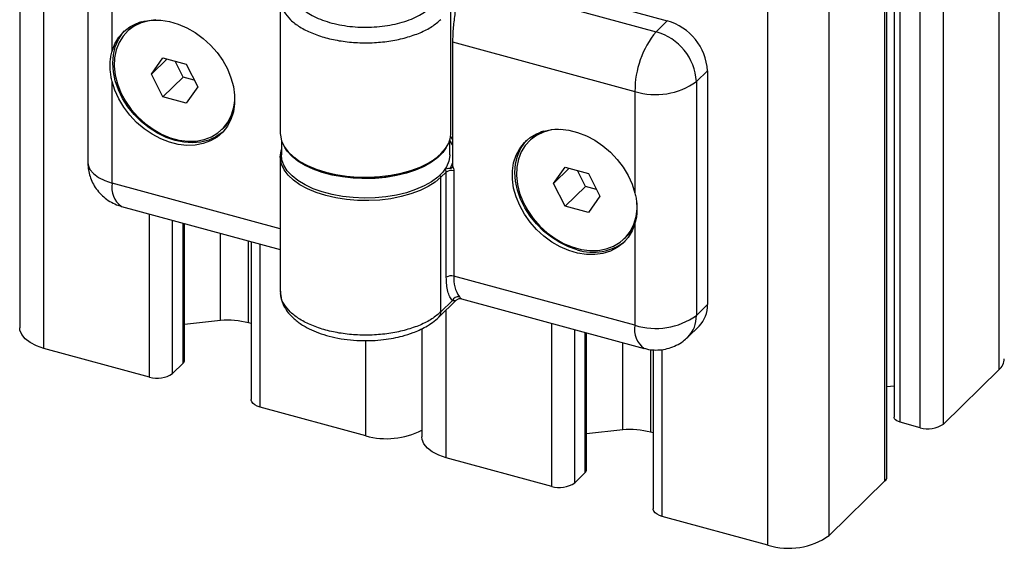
# Model space of a CAD drawing. Header units: millimetres. Extents: x 15 to 206, y 3 to 292.
# Tile 4 of 9: x 121 to 164, y 89 to 113. Entities that reach past the tile are written whole.
import ezdxf

# ---------------------------------------------------------------- set-up
doc = ezdxf.new("R2010")
doc.units = ezdxf.units.MM

msp = doc.modelspace()

# ---------------------------------------------------------------- linework, layer by layer
at = {"color": 7, "linetype": 'Continuous', "lineweight": 25}
for p, q in [((121.1388, 128.9798), (121.1388, 98.9789)), ((122.2054, 98.0679), (122.2054, 128.0687)), ((164.2138, 97.1332), (164.2138, 127.134)), ((159.5993, 125.0493), (159.5993, 95.0485)), ((159.8659, 94.8207), (159.8659, 124.8216)), ((161.7637, 94.7417), (161.7637, 124.7426)), ((160.7503, 94.5804), (160.7503, 124.5812)), ((159.1969, 92.2364), (159.1969, 122.2373)), ((159.2835, 92.4167), (159.2835, 122.4176)), ((156.7467, 89.845), (156.7467, 119.8459)), ((154.0445, 89.4147), (154.0445, 119.4156)), ((124.1375, 116.5312), (124.1375, 106.2452)), ((125.2041, 111.1467), (125.2041, 115.6202)), ((140.2039, 114.4226), (149.1324, 111.996)), ((132.6015, 113.4396), (132.6015, 107.5251)), ((140.1015, 107.5251), (140.1015, 113.4472)), ((146.9691, 113.1954), (149.6224, 112.4743)), ((149.6224, 112.4743), (149.1324, 111.996)), ((125.9253, 112.0624), (125.8553, 111.9941)), ((140.1765, 111.551), (148.199, 109.3707)), ((140.1765, 111.551), (140.1765, 106.0748)), ((126.9295, 110.1247), (127.4401, 110.8431)), ((126.9295, 110.1247), (127.6164, 110.7952)), ((127.4401, 110.8431), (128.4613, 110.5656)), ((128.3346, 110.0019), (127.9782, 110.6969)), ((128.4613, 110.5656), (128.9719, 109.5696)), ((127.4401, 109.1288), (126.9295, 110.1247)), ((127.4401, 109.1288), (128.3346, 110.0019)), ((128.8176, 109.8706), (128.3346, 110.0019)), ((151.3912, 110.2793), (150.9012, 109.801)), ((151.3912, 110.2793), (151.3912, 99.9932)), ((125.2041, 105.3342), (125.2041, 109.8077)), ((128.9719, 109.5696), (128.4613, 108.8513)), ((150.9012, 109.801), (150.9012, 99.515)), ((148.199, 109.3707), (148.199, 104.8971)), ((128.4613, 108.8513), (127.4401, 109.1288)), ((130.0461, 107.7003), (130.1161, 107.7686)), ((132.6515, 107.2108), (132.6515, 106.5822)), ((140.0515, 106.5822), (140.0515, 107.2108)), ((143.6136, 107.2551), (143.5436, 107.1868)), ((132.6515, 106.7776), (132.6015, 106.4965)), ((132.6015, 106.4965), (132.6015, 100.582)), ((139.9014, 105.8229), (139.6681, 105.5951)), ((139.9014, 101.1942), (139.9014, 105.8229)), ((140.1764, 106.0651), (140.1765, 106.0748)), ((140.2392, 105.8767), (140.2392, 101.248)), ((144.6178, 105.3174), (145.1284, 106.0358)), ((144.6178, 105.3174), (145.3048, 105.9879)), ((145.1284, 106.0358), (146.1497, 105.7583)), ((146.0229, 105.1945), (145.6666, 105.8896)), ((146.1497, 105.7583), (146.6603, 104.7623)), ((139.6681, 99.6807), (139.6681, 105.5951)), ((145.1284, 104.3215), (144.6178, 105.3174)), ((145.1284, 104.3215), (146.0229, 105.1945)), ((146.506, 105.0633), (146.0229, 105.1945)), ((146.6603, 104.7623), (146.1497, 104.0439)), ((125.613, 104.3152), (132.6015, 102.4159)), ((146.1497, 104.0439), (145.1284, 104.3215)), ((128.3864, 97.543), (128.3864, 103.5614)), ((148.199, 103.5582), (148.199, 99.0847)), ((129.9716, 99.2967), (129.9716, 103.1306)), ((131.3129, 102.7661), (131.3129, 95.8256)), ((147.7345, 102.893), (147.8045, 102.9613)), ((148.199, 99.0847), (140.2392, 101.248)), ((132.6197, 100.5609), (132.6195, 100.5821)), ((139.5751, 99.443), (140.3434, 100.1929)), ((140.1688, 100.1694), (139.6681, 99.6807)), ((140.5654, 100.2515), (148.6078, 98.0657)), ((151.3912, 99.9932), (150.9012, 99.515)), ((129.9716, 99.2967), (128.3864, 99.1124)), ((131.3129, 99.1595), (131.2038, 99.1892)), ((139.543, 99.416), (139.5755, 99.4434)), ((138.8272, 98.9321), (138.8272, 94.1716)), ((146.0748, 92.7357), (146.0748, 98.7541)), ((150.5293, 98.5644), (151.0193, 99.0427)), ((147.6599, 94.4894), (147.6599, 98.3233)), ((126.8486, 96.806), (122.2054, 98.0679)), ((149.0013, 98.0027), (149.0013, 91.0183)), ((128.3287, 97.4228), (127.862, 96.9673)), ((164.2138, 97.1332), (161.7637, 94.7417)), ((159.5993, 96.412), (159.2835, 96.3733)), ((136.3561, 94.222), (131.7129, 95.484)), ((147.6599, 94.4894), (146.0748, 94.3051)), ((160.7503, 94.5804), (159.8659, 94.8207)), ((149.0013, 94.3522), (148.8921, 94.3819)), ((144.537, 91.9987), (139.8938, 93.2606)), ((146.017, 92.6155), (145.5503, 92.16)), ((159.1969, 92.2364), (156.7467, 89.845)), ((154.0445, 89.4147), (149.4013, 90.6766))]:
    msp.add_line(p, q, dxfattribs=at)
at = {"color": 8, "linetype": 'Continuous', "lineweight": 25}
for p, q in [((140.1765, 107.2707), (140.0928, 107.3969)), ((140.1765, 106.2232), (140.0737, 105.9826)), ((132.6015, 103.3237), (125.2041, 105.3342)), ((126.8486, 96.806), (126.8486, 103.9794)), ((127.862, 96.9673), (127.862, 103.704)), ((128.3287, 97.4228), (128.3287, 103.5771)), ((131.2038, 99.1892), (131.2038, 102.7958)), ((131.7129, 95.484), (131.7129, 102.6574)), ((139.8938, 93.2606), (139.8938, 99.7541)), ((144.537, 91.9987), (144.537, 99.1721)), ((145.5503, 92.16), (145.5503, 98.8967)), ((146.017, 92.6155), (146.017, 98.7698)), ((136.3561, 94.222), (136.3561, 98.4134)), ((148.8921, 94.3819), (148.8921, 98.0171)), ((149.4013, 90.6766), (149.4013, 98.0162))]:
    msp.add_line(p, q, dxfattribs=at)
at = {"color": 7, "linetype": 'Continuous', "lineweight": 25, "flags": 128}
for points in [[(125.2041, 111.1467), (125.3273, 111.4675), (125.5006, 111.7544), (125.7206, 112.0018), (125.9829, 112.2047), (126.2823, 112.3591), (126.6128, 112.462), (126.9681, 112.5113), (127.3409, 112.5061), (127.7239, 112.4464), (128.1096, 112.3335), (128.4903, 112.1695), (128.8585, 111.9578), (129.2068, 111.7024), (129.5284, 111.4085), (129.817, 111.0819), (130.0667, 110.7291), (130.2727, 110.357), (130.4309, 109.973), (130.5381, 109.5847), (130.5923, 109.1998), (130.5923, 108.8259), (130.5381, 108.4704), (130.4309, 108.1404), (130.2727, 107.8423), (130.0667, 107.5822), (129.817, 107.3651), (129.5284, 107.1953), (129.2068, 107.0763), (128.8585, 107.0103), (128.4903, 106.9986), (128.1096, 107.0416), (127.7239, 107.1383), (127.3409, 107.2868), (126.9681, 107.4842), (126.6128, 107.7266), (126.2823, 108.0092), (125.9829, 108.3264), (125.7206, 108.6718), (125.5006, 109.0388), (125.3273, 109.4199), (125.2041, 109.8077)], [(127.1329, 112.5158), (126.8245, 112.4816), (126.4867, 112.3897), (126.1801, 112.2436), (125.9113, 112.0464), (125.6859, 111.8023), (125.5088, 111.5166), (125.3837, 111.1953), (125.3134, 110.8452), (125.2992, 110.4739), (125.3416, 110.0892), (125.4395, 109.6994), (125.591, 109.3127), (125.7928, 108.9374), (126.0406, 108.5815), (126.3291, 108.2526), (126.6521, 107.9576), (127.0029, 107.703), (127.3738, 107.494), (127.757, 107.3352), (128.1444, 107.2299), (128.5276, 107.1804), (128.8985, 107.1878), (129.2492, 107.2518), (129.5723, 107.3711), (129.8608, 107.5433), (130.1086, 107.7645), (130.3103, 108.0301), (130.4618, 108.3344), (130.5598, 108.671), (130.5986, 108.9649)], [(130.0797, 107.5959), (130.0461, 107.5667), (129.7695, 107.3738), (129.4563, 107.2317), (129.113, 107.1433), (128.7465, 107.1105), (128.3642, 107.1338), (127.974, 107.2128), (127.5838, 107.3458), (127.2016, 107.5303), (126.8351, 107.7624), (126.4918, 108.0374), (126.1786, 108.3497), (125.902, 108.693), (125.6676, 109.0602), (125.4801, 109.4439), (125.3434, 109.8363), (125.2602, 110.2294), (125.2323, 110.6151), (125.2602, 110.9857), (125.3434, 111.3335), (125.4801, 111.6516), (125.6676, 111.9334), (125.7517, 112.0302)], [(132.6015, 107.5251), (132.6042, 107.4516), (132.6549, 107.2003), (132.7688, 106.9546), (132.9441, 106.7186), (133.1776, 106.4965), (133.4654, 106.2919), (133.8026, 106.1084), (134.1835, 105.9492), (134.6014, 105.8169), (135.0493, 105.7139), (135.5194, 105.6419), (136.0038, 105.602), (136.4942, 105.5951), (136.9821, 105.6212), (137.4592, 105.6799), (137.9173, 105.7701), (138.3487, 105.8904), (138.7459, 106.0387), (139.1021, 106.2123), (139.4113, 106.4085), (139.6681, 106.6237), (139.8681, 106.8544), (140.008, 107.0965), (140.0854, 107.346), (140.1015, 107.5251)], [(148.199, 103.5582), (148.0757, 103.2374), (147.9024, 102.9505), (147.6825, 102.7031), (147.4202, 102.5002), (147.1208, 102.3457), (146.7902, 102.2428), (146.435, 102.1935), (146.0622, 102.1988), (145.6791, 102.2584), (145.2935, 102.3714), (144.9128, 102.5354), (144.5446, 102.7471), (144.1963, 103.0025), (143.8746, 103.2963), (143.5861, 103.6229), (143.3364, 103.9758), (143.1304, 104.3479), (142.9722, 104.7319), (142.865, 105.1202), (142.8108, 105.5051), (142.8108, 105.879), (142.865, 106.2345), (142.9722, 106.5645), (143.1304, 106.8625), (143.3364, 107.1227), (143.5861, 107.3398), (143.8746, 107.5095), (144.1963, 107.6286), (144.5446, 107.6946), (144.9128, 107.7062), (145.2935, 107.6633), (145.6791, 107.5666), (146.0622, 107.4181), (146.435, 107.2206), (146.7902, 106.9782), (147.1208, 106.6957), (147.4202, 106.3785), (147.6825, 106.033), (147.9024, 105.6661), (148.0757, 105.2849), (148.199, 104.8971)], [(144.8213, 107.7084), (144.5129, 107.6743), (144.1751, 107.5824), (143.8685, 107.4363), (143.5996, 107.2391), (143.3743, 106.995), (143.1971, 106.7093), (143.0721, 106.3879), (143.0017, 106.0379), (142.9876, 105.6666), (143.0299, 105.2819), (143.1279, 104.8921), (143.2794, 104.5054), (143.4812, 104.1301), (143.729, 103.7742), (144.0175, 103.4453), (144.3405, 103.1503), (144.6912, 102.8957), (145.0622, 102.6867), (145.4454, 102.5279), (145.8327, 102.4226), (146.216, 102.3731), (146.5869, 102.3805), (146.9376, 102.4445), (147.2607, 102.5638), (147.5491, 102.7359), (147.7969, 102.9572), (147.9987, 103.2228), (148.1502, 103.5271), (148.2482, 103.8637), (148.2905, 104.2253), (148.2821, 104.5464)], [(145.6624, 102.4054), (145.2722, 102.5385), (144.89, 102.723), (144.5234, 102.9551), (144.1801, 103.2301), (143.867, 103.5424), (143.5904, 103.8857), (143.3559, 104.2529), (143.1685, 104.6366), (143.0318, 105.029), (142.9486, 105.422), (142.9207, 105.8078), (142.9486, 106.1784), (143.0318, 106.5262), (143.1685, 106.8443), (143.3559, 107.1261), (143.4401, 107.2228)], [(132.6015, 106.4965), (132.6177, 106.6756), (132.6546, 106.8203)], [(140.0515, 106.5822), (140.051, 106.5497), (140.0111, 106.3013), (139.9086, 106.0577), (139.7452, 105.823), (139.5238, 105.6014), (139.2481, 105.3965), (138.9228, 105.2119), (138.5535, 105.0508), (138.1466, 104.9159), (137.7089, 104.8094), (137.248, 104.7334), (136.7718, 104.6889), (136.2884, 104.6769), (135.806, 104.6974), (135.333, 104.7502), (134.8775, 104.8343), (134.4471, 104.9484), (134.0493, 105.0904), (133.691, 105.2579), (133.3781, 105.4481), (133.1161, 105.6577), (132.9095, 105.8831), (132.7618, 106.1205), (132.6755, 106.3658), (132.6515, 106.5822)], [(139.9035, 106.9059), (139.7452, 106.6802), (139.5238, 106.4585), (139.2481, 106.2537), (138.9228, 106.0691), (138.5535, 105.908), (138.1466, 105.773), (137.7089, 105.6666), (137.248, 105.5905), (136.7718, 105.5461), (136.2884, 105.534), (135.806, 105.5546), (135.333, 105.6074), (134.8775, 105.6915), (134.4471, 105.8055), (134.0493, 105.9476), (133.691, 106.1151), (133.3781, 106.3053), (133.1161, 106.5149), (132.9095, 106.7403), (132.7995, 106.9059)], [(122.2054, 98.0679), (121.8783, 98.1792), (121.5996, 98.3212), (121.38, 98.4885), (121.2281, 98.6747), (121.1495, 98.8725), (121.1388, 98.9789)], [(131.7129, 95.484), (131.5902, 95.5257), (131.4857, 95.579), (131.4034, 95.6417), (131.3464, 95.7115), (131.317, 95.7857), (131.3129, 95.8256)], [(159.8659, 94.8207), (159.7841, 94.8486), (159.7145, 94.8841), (159.6596, 94.9259), (159.6216, 94.9724), (159.602, 95.0219), (159.5993, 95.0485)], [(139.8938, 93.2606), (139.5666, 93.3719), (139.2879, 93.5139), (139.0684, 93.6812), (138.9164, 93.8673), (138.8379, 94.0652), (138.8272, 94.1716)], [(149.4013, 90.6766), (149.2786, 90.7184), (149.1741, 90.7716), (149.0918, 90.8344), (149.0348, 90.9042), (149.0053, 90.9784), (149.0013, 91.0183)]]:
    msp.add_lwpolyline(points, dxfattribs=at)
at = {"color": 8, "linetype": 'Continuous', "lineweight": 25, "flags": 128}
for points in [[(124.1375, 106.2452), (124.1482, 106.1388), (124.2267, 105.9409), (124.3787, 105.7548), (124.5982, 105.5875), (124.8769, 105.4455), (125.2041, 105.3342)], [(139.6681, 105.5951), (139.4113, 105.3799), (139.1021, 105.1837), (138.7459, 105.0101), (138.3487, 104.8618), (137.9173, 104.7415), (137.4592, 104.6513), (136.9821, 104.5926), (136.4942, 104.5665), (136.0038, 104.5734), (135.5194, 104.6133), (135.0493, 104.6853), (134.6014, 104.7883), (134.1835, 104.9206), (133.8026, 105.0798), (133.4654, 105.2633), (133.1776, 105.4679), (132.9441, 105.69), (132.7688, 105.926), (132.6549, 106.1717), (132.6042, 106.423), (132.6015, 106.4965)]]:
    msp.add_lwpolyline(points, dxfattribs=at)
at = {"color": 7, "linetype": 'Continuous', "lineweight": 25}
for centre, radius, start, end in [((127.1567, 110.7966), 1.766, 112.47413, 134.21104), ((148.9665, 110.1356), 2.429, 3.39156, 74.33381), ((152.2889, 109.3952), 4.09, 140.51294, 180.34344), ((148.4765, 109.6573), 2.429, 3.39156, 74.33381), ((149.1158, 112.3134), 3.0822, 252.69603, 305.39891), ((128.8798, 109.0309), 1.7669, 314.40464, 336.13032), ((144.8451, 105.9893), 1.766, 112.47413, 134.21104), ((140.1246, 105.5088), 0.3853, 72.69603, 125.39891), ((146.5681, 104.2236), 1.7669, 314.40464, 336.13032), ((146.3615, 104.5409), 2.247, 251.87321, 308.75301), ((140.1246, 100.8801), 0.3853, 72.69603, 125.39891), ((141.6294, 101.1243), 1.3957, 174.91497, 214.33327), ((140.4185, 100.0775), 0.266, 77.31691, 159.79263), ((150.1006, 99.9502), 1.2914, 315.35447, 1.91129), ((130.272, 95.6252), 3.6838, 75.3496, 94.67888), ((149.1158, 102.0274), 3.0822, 252.69603, 305.39891), ((128.2205, 97.5488), 0.166, 310.64064, 357.99746), ((163.7813, 97.6371), 0.6641, 310.64064, 357.99746), ((127.1924, 97.9095), 1.1558, 252.69603, 305.39891), ((137.2709, 97.4893), 3.3929, 254.35873, 297.30271), ((147.9604, 90.8178), 3.6838, 75.3496, 94.67888), ((161.0941, 95.6839), 1.1558, 252.69603, 305.39891), ((145.9089, 92.7415), 0.166, 310.64064, 357.99746), ((159.0347, 92.4254), 0.249, 310.64064, 357.99746), ((144.8808, 93.1022), 1.1558, 252.69603, 305.39891), ((154.9613, 92.3575), 3.0822, 252.69603, 305.39891)]:
    msp.add_arc(centre, radius, start, end, dxfattribs=at)
at = {"color": 8, "linetype": 'Continuous', "lineweight": 25}
for centre, radius, start, end in [((139.5501, 105.5893), 0.1181, 2.8118, 55.32391), ((139.78, 105.8155), 0.1217, 3.47103, 67.47145), ((126.2079, 105.1454), 1.0214, 169.35156, 234.37442), ((139.3453, 99.6699), 0.3229, 315.46534, 1.90809), ((149.6109, 99.4718), 1.2911, 315.24342, 1.91448), ((149.2032, 98.896), 1.0218, 169.35847, 234.34251)]:
    msp.add_arc(centre, radius, start, end, dxfattribs=at)
at = {"color": 7, "linetype": 'Continuous', "lineweight": 25}
for points, knots in [([(133.4772, 114.6493), (133.4086, 114.5751), (133.2716, 114.4265), (133.15, 114.1869), (133.0923, 113.9417), (133.1074, 113.6947), (133.1914, 113.4513), (133.3448, 113.2171), (133.5624, 112.9968), (133.8412, 112.7956), (134.1736, 112.6173), (134.5538, 112.4665), (134.9724, 112.3455), (135.4212, 112.2581), (135.89, 112.2049), (136.3687, 112.1883), (136.8473, 112.2075), (137.3147, 112.2632), (137.7619, 112.3531), (138.1778, 112.4763), (138.555, 112.6292), (138.8836, 112.8093), (139.1584, 113.012), (139.3712, 113.2335), (139.5206, 113.4685), (139.5975, 113.7137), (139.6159, 113.9613), (139.5861, 114.2122), (139.5008, 114.4609), (139.3536, 114.7098), (139.1444, 114.9503), (138.8635, 115.1814), (138.5212, 115.3959), (138.2413, 115.5162), (138.1016, 115.5763)], [0, 0, 0, 0, 0.0307288, 0.06146591, 0.09218233, 0.12293209, 0.15364851, 0.18439827, 0.2151147, 0.24586445, 0.27658088, 0.30733063, 0.33804706, 0.36879681, 0.39951324, 0.43026299, 0.46097942, 0.49172917, 0.5224456, 0.55319535, 0.58391178, 0.61466153, 0.64537796, 0.67612771, 0.70684364, 0.73759388, 0.76880146, 0.79944315, 0.8315028, 0.86314391, 0.89660894, 0.92983365, 0.96497612, 1, 1, 1, 1]), ([(140.2039, 114.4226), (140.235, 114.3553), (140.2979, 114.219), (140.3443, 113.9606), (140.3567, 113.6559), (140.3375, 113.3286), (140.3017, 112.9906), (140.262, 112.6676), (140.2244, 112.3446), (140.187, 111.9628), (140.1805, 111.7087), (140.1765, 111.551)], [0, 0, 0, 0, 0.113256, 0.2294163, 0.3428652, 0.4608599, 0.5575331, 0.6573019, 0.7496542, 0.8445664, 1, 1, 1, 1]), ([(125.2041, 109.8077), (125.1873, 109.882), (125.1535, 110.0311), (125.1254, 110.2551), (125.1137, 110.4779), (125.1214, 110.7028), (125.1481, 110.9277), (125.1854, 111.0735), (125.2041, 111.1467)], [0, 0, 0, 0, 0.1584982, 0.3180419, 0.4808685, 0.6448306, 0.8216878, 1, 1, 1, 1]), ([(124.1399, 106.2446), (124.1409, 106.1775), (124.1433, 106.0201), (124.1893, 105.7672), (124.2779, 105.4881), (124.416, 105.211), (124.6013, 104.9512), (124.8299, 104.7197), (125.0966, 104.5283), (125.3604, 104.3908), (125.5399, 104.3414), (125.6132, 104.3213)], [0, 0, 0, 0, 0.0771602, 0.1810246, 0.2943871, 0.4134111, 0.5358527, 0.6603305, 0.7860734, 0.9126672, 1, 1, 1, 1]), ([(134.3608, 105.8639), (134.3622, 105.8634), (134.4959, 105.8113), (134.7981, 105.7346), (135.2716, 105.6363), (135.7844, 105.5755), (136.3294, 105.5524), (136.8833, 105.5723), (137.4355, 105.6345), (137.7799, 105.7113), (137.9521, 105.7497)], [0, 0, 0, 0, 0.0013519, 0.1337308, 0.2661794, 0.4088544, 0.5516001, 0.7010429, 0.8505572, 1, 1, 1, 1]), ([(140.0737, 105.9826), (140.0275, 105.9784), (139.9347, 105.97), (139.8537, 105.9451), (139.813, 105.9326)], [0, 0, 0, 0, 0.4976538, 1, 1, 1, 1]), ([(140.1764, 106.0651), (140.1753, 106.0556), (140.1732, 106.0366), (140.1564, 106.0129), (140.1314, 105.9952), (140.1024, 105.9849), (140.0826, 105.9833), (140.0737, 105.9826)], [0, 0, 0, 0, 0.21004895, 0.42017554, 0.62773651, 0.83283155, 1, 1, 1, 1]), ([(148.199, 104.8971), (148.216, 104.823), (148.2501, 104.6742), (148.2796, 104.4517), (148.2918, 104.2294), (148.2837, 104.0041), (148.2556, 103.7778), (148.2179, 103.6316), (148.199, 103.5582)], [0, 0, 0, 0, 0.1584982, 0.3180419, 0.4808685, 0.6448306, 0.8216878, 1, 1, 1, 1]), ([(140.1688, 100.1694), (140.1287, 100.2217), (140.0483, 100.3262), (139.9659, 100.5657), (139.9112, 100.8516), (139.9047, 101.08), (139.9014, 101.1942)], [0, 0, 0, 0, 0.24995828, 0.4999986, 0.7499583, 1, 1, 1, 1]), ([(132.6015, 100.5821), (132.6119, 100.4542), (132.6312, 100.2171), (132.7686, 99.8985), (132.9341, 99.6501), (133.1111, 99.4537), (133.2878, 99.2962), (133.4782, 99.1551), (133.7304, 98.9979), (134.0694, 98.8298), (134.511, 98.6672), (135.0068, 98.5376), (135.5454, 98.4484), (136.0993, 98.4053), (136.6364, 98.4076), (137.1304, 98.4474), (137.5751, 98.5164), (138.0118, 98.6161), (138.3901, 98.7365), (138.7307, 98.8776), (139.0218, 99.0263), (139.3188, 99.214), (139.4869, 99.3643), (139.5757, 99.4436)], [0, 0, 0, 0, 0.0611275, 0.1133499, 0.1565549, 0.190813, 0.2235341, 0.2539097, 0.2865356, 0.3394278, 0.3947305, 0.4518577, 0.5108859, 0.5706848, 0.6268173, 0.6789305, 0.7270853, 0.7715396, 0.8270098, 0.8623827, 0.902945, 0.9487868, 1, 1, 1, 1]), ([(140.3428, 100.1922), (140.3557, 100.2034), (140.3824, 100.2267), (140.4373, 100.2513), (140.5013, 100.2631), (140.5437, 100.2554), (140.5652, 100.2515)], [0, 0, 0, 0, 0.2284393, 0.4741938, 0.7337179, 1, 1, 1, 1]), ([(148.608, 98.0718), (148.641, 98.0611), (148.7797, 98.016), (149.0385, 97.991), (149.3738, 98.0002), (149.7061, 98.0697), (150.0242, 98.1954), (150.303, 98.3603), (150.4566, 98.501), (150.5249, 98.5636)], [0, 0, 0, 0, 0.0501791, 0.2108971, 0.3724018, 0.5349372, 0.6990682, 0.8660808, 1, 1, 1, 1])]:
    msp.add_open_spline(points, degree=3, knots=knots, dxfattribs=at)
at = {"color": 8, "linetype": 'Continuous', "lineweight": 25}
for points, knots in [([(132.6195, 113.4396), (132.6164, 113.373), (132.6075, 113.1799), (132.7502, 112.8654), (133.0313, 112.5141), (133.4471, 112.1984), (133.9727, 111.9304), (134.5901, 111.7204), (135.2752, 111.5764), (136.0016, 111.5041), (136.7415, 111.5061), (137.4662, 111.5825), (138.1487, 111.73), (138.7598, 111.9439), (139.2874, 112.2129), (139.5412, 112.4297), (139.6681, 112.5382)], [0, 0, 0, 0, 0.0389701, 0.1128955, 0.1868209, 0.2607462, 0.3346716, 0.408597, 0.4825224, 0.5564477, 0.6303731, 0.7042985, 0.7782239, 0.8521492, 0.9260746, 1, 1, 1, 1]), ([(140.0515, 107.193), (140.0932, 107.1373), (140.1533, 107.0571), (140.171, 106.972), (140.1765, 106.946)], [0, 0, 0, 0, 0.6947963, 1, 1, 1, 1]), ([(133.2266, 106.4713), (133.2345, 106.4634), (133.3269, 106.3704), (133.5674, 106.2181), (133.9348, 106.0187), (134.2193, 105.9154), (134.3608, 105.8639)], [0, 0, 0, 0, 0.0315905, 0.36871, 0.6858166, 1, 1, 1, 1]), ([(137.9521, 105.7497), (138.117, 105.796), (138.4393, 105.8863), (138.861, 106.0662), (139.204, 106.2542), (139.378, 106.3927), (139.4546, 106.4537)], [0, 0, 0, 0, 0.2731709, 0.5338462, 0.7946506, 1, 1, 1, 1]), ([(139.6681, 99.6807), (139.5412, 99.5722), (139.2874, 99.3553), (138.7598, 99.0864), (138.1487, 98.8725), (137.4662, 98.725), (136.7415, 98.6486), (136.0016, 98.6466), (135.2752, 98.7189), (134.5901, 98.8629), (133.9727, 99.0729), (133.4472, 99.3409), (133.0312, 99.6566), (132.7507, 100.0079), (132.6093, 100.3154), (132.6172, 100.5014), (132.6197, 100.5609)], [0, 0, 0, 0, 0.0742321, 0.1484641, 0.2226962, 0.2969283, 0.3711604, 0.4453924, 0.5196245, 0.5938566, 0.6680886, 0.7423207, 0.8165528, 0.8907848, 0.9650169, 1, 1, 1, 1]), ([(140.3427, 100.1936), (140.3393, 100.19), (140.3273, 100.177), (140.2818, 100.1472), (140.2178, 100.1598), (140.1688, 100.1694)], [0, 0, 0, 0, 0.08363, 0.2982261, 1, 1, 1, 1]), ([(140.4769, 100.3371), (140.4965, 100.3159), (140.5382, 100.271), (140.5594, 100.2516), (140.565, 100.2521), (140.5656, 100.2522)], [0, 0, 0, 0, 0.4418217, 0.9374929, 1, 1, 1, 1])]:
    msp.add_open_spline(points, degree=3, knots=knots, dxfattribs=at)
at = {"color": 7, "linetype": 'Continuous', "lineweight": 25}
msp.add_open_spline([(140.1765, 106.0748), (140.1946, 106.0422), (140.2307, 105.977), (140.2364, 105.9101), (140.2392, 105.8767)], degree=3, dxfattribs=at)

doc.saveas('drawing.dxf')
